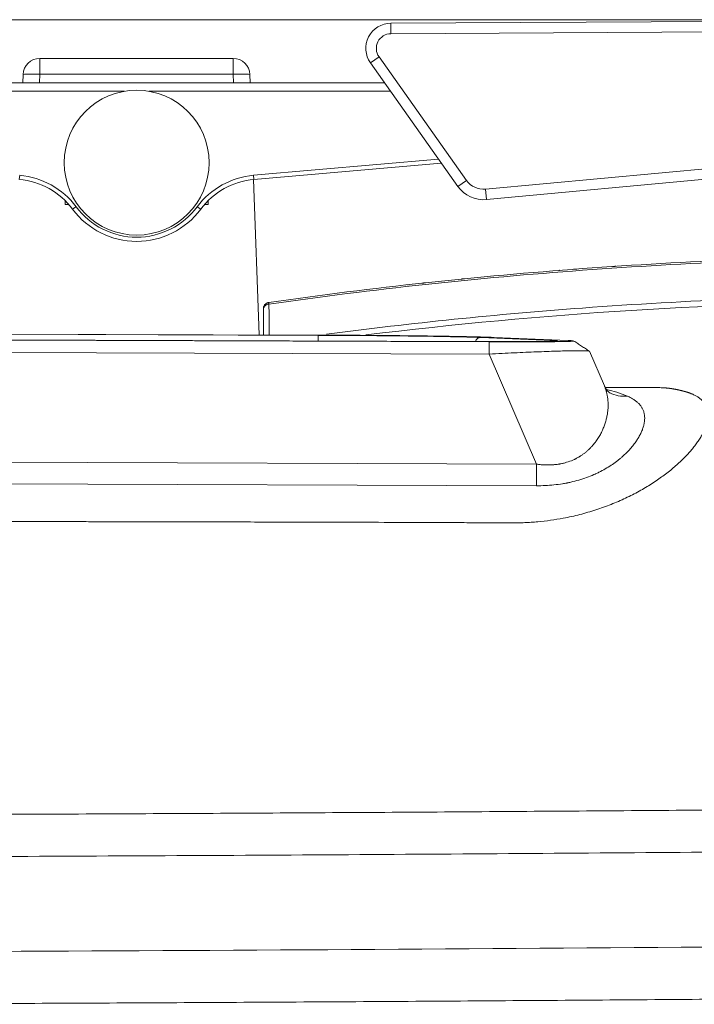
# Model space of a CAD drawing. Header units: millimetres. Extents: x 0 to 594, y 0 to 420.
# Tile 21 of 256: x 189 to 206, y 49 to 72. Entities that reach past the tile are written whole.
import ezdxf
from ezdxf.lldxf.tags import DXFTag

# ---------------------------------------------------------------- set-up
doc = ezdxf.new("R2010")
doc.units = ezdxf.units.MM
doc.layers.add('1', color=7, linetype='Continuous', true_color=0xffffff)
tags = doc.linetypes.add('DASHED', pattern=[25.72, 12.86, -12.86]).pattern_tags.tags
tags[6:7] = [DXFTag(74, 4), DXFTag(75, 0), DXFTag(340, '0'), DXFTag(46, 0.0), DXFTag(50, 0.0), DXFTag(44, 0.0), DXFTag(45, 0.0)]
tags[4:5] = [DXFTag(74, 4), DXFTag(75, 0), DXFTag(340, '0'), DXFTag(46, 0.0), DXFTag(50, 0.0), DXFTag(44, 0.0), DXFTag(45, 0.0)]

msp = doc.modelspace()

# ---------------------------------------------------------------- linework, layer by layer
at = {"layer": '1', "color": 163, "linetype": 'DASHED', "lineweight": 18}
msp.add_line((116.742, 72.421), (274.242, 72.421), dxfattribs=at)
at = {"layer": '1', "color": 155, "linetype": 'Continuous', "lineweight": 13}
for p, q in [((198.296, 72.337), (209.741, 72.397)), ((198.296, 72.337), (198.298, 72.087)), ((209.742, 72.147), (198.298, 72.087)), ((197.81, 71.39), (198.014, 71.534)), ((198.014, 71.534), (200.096, 68.594)), ((189.936, 71.5), (194.541, 71.5)), ((189.936, 71.5), (189.936, 71.121)), ((194.541, 71.121), (194.541, 71.5)), ((199.892, 68.45), (197.81, 71.39)), ((189.529, 70.915), (189.536, 71.114)), ((189.936, 71.121), (189.929, 70.915)), ((194.541, 71.121), (189.936, 71.121)), ((194.548, 70.915), (194.541, 71.121)), ((194.94, 71.114), (194.947, 70.915)), ((186.698, 70.915), (198.146, 70.915)), ((186.56, 70.715), (191.949, 70.715)), ((192.534, 70.715), (198.287, 70.715)), ((195.028, 68.715), (199.431, 69.1)), ((195.028, 68.715), (199.431, 69.1)), ((199.431, 69.1), (195.028, 68.715)), ((199.498, 69.005), (195.036, 68.615)), ((199.498, 69.005), (195.036, 68.615)), ((200.55, 68.385), (208.074, 69.083)), ((189.447, 68.615), (189.456, 68.715)), ((195.036, 68.615), (195.028, 68.715)), ((195.036, 68.615), (195.028, 68.715)), ((208.097, 68.834), (200.573, 68.136)), ((195.158, 64.912), (195.028, 68.614)), ((199.892, 68.45), (200.096, 68.594)), ((200.55, 68.385), (200.573, 68.136)), ((190.542, 68.016), (190.542, 68.108)), ((190.628, 68.016), (190.542, 68.016)), ((193.942, 68.016), (193.856, 68.016)), ((193.942, 68.108), (193.942, 68.016)), ((190.717, 67.906), (190.797, 67.966)), ((190.717, 67.906), (190.797, 67.966)), ((193.767, 67.906), (193.686, 67.966)), ((193.767, 67.906), (193.686, 67.966)), ((196.629, 64.907), (180.219, 64.964)), ((180.344, 64.959), (196.568, 64.902)), ((184.227, 64.805), (200.638, 64.748)), ((200.513, 64.753), (184.289, 64.81)), ((196.567, 64.767), (196.568, 64.902)), ((200.443, 64.851), (202.141, 64.78)), ((200.513, 64.753), (200.513, 64.753)), ((202.52, 64.779), (200.758, 64.852)), ((200.637, 64.455), (184.226, 64.513)), ((203.381, 63.7), (203.027, 64.523)), ((201.766, 61.833), (200.637, 64.455)), ((204.673, 63.658), (203.405, 63.662)), ((183.659, 61.897), (201.766, 61.833)), ((201.766, 61.833), (201.764, 61.321)), ((201.764, 61.321), (183.657, 61.384))]:
    msp.add_line(p, q, dxfattribs=at)
msp.add_circle((192.242, 69.015), 1.725, dxfattribs=at)
for centre, radius, start, end in [((198.3, 71.737), 0.6, 90.3, 215.3), ((198.3, 71.737), 0.35, 90.3, 215.3), ((189.936, 71.1), 0.4, 90, 178), ((194.541, 71.1), 0.4, 2, 90), ((189.293, 66.847), 1.875, 36.6307, 85), ((189.293, 66.847), 1.875, 36.6307, 85), ((189.293, 66.847), 1.875, 36.6307, 85), ((195.191, 66.847), 1.875, 95, 143.3693), ((195.191, 66.847), 1.875, 95, 143.3693), ((195.191, 66.847), 1.875, 95, 143.3693), ((189.293, 66.847), 1.775, 36.6307, 85), ((189.293, 66.847), 1.775, 36.6307, 85), ((195.191, 66.847), 1.775, 95, 143.3693), ((195.191, 66.847), 1.775, 95, 143.3693), ((200.504, 68.883), 0.5, 215.3, 275.3), ((200.504, 68.883), 0.75, 215.3, 275.3), ((192.242, 69.04), 1.9, 216.6307, 323.3693), ((192.242, 69.04), 1.9, 216.6307, 323.3693), ((192.242, 69.04), 1.8, 216.6307, 323.3693), ((192.242, 69.04), 1.8, 216.6307, 323.3693), ((192.242, 69.04), 1.8, 216.6307, 323.3693)]:
    msp.add_arc(centre, radius, start, end, dxfattribs=at)
for centre, major_axis, ratio, start_param, end_param in [((189.936, 71.1), (-0.4, 0.014), 0.052304, 4.714215, 6.283185), ((194.541, 71.1), (-0.4, -0.014), 0.052304, 3.141593, 4.710562), ((200.442, 64.701), (-0.006, -0.15), 0.939601, 3.182397, 4.391926), ((202.141, 64.63), (-0.006, -0.15), 0.939601, 3.182397, 3.450709), ((207.025, 52.399), (-4.585, 11.155), 0.340491, 5.950734, 6.05104), ((203.934, 64.435), (-0.42, -0.907), 0.906369, 6.276799, 6.751947)]:
    msp.add_ellipse(centre, major_axis=major_axis, ratio=ratio, start_param=start_param, end_param=end_param, dxfattribs=at)
for points, degree, knots in [([(195.39, 65.687), (196.629, 65.863), (197.872, 66.019), (200.361, 66.288), (201.608, 66.4), (204.105, 66.583), (205.355, 66.654), (207.857, 66.751), (209.109, 66.778), (210.361, 66.784)], 3, [0, 0, 0, 0, 0.25, 0.25, 0.5, 0.5, 0.75, 0.75, 1, 1, 1, 1]), ([(210.361, 66.744), (207.86, 66.732), (205.356, 66.635), (200.361, 66.269), (197.87, 66), (195.393, 65.647)], 3, [0, 0, 0, 0, 0.5, 0.5, 1, 1, 1, 1]), ([(202.299, 66.45), (202.299, 66.45), (202.299, 66.45), (202.3, 66.45), (202.3, 66.45), (202.3, 66.45), (202.301, 66.45), (202.301, 66.45), (202.302, 66.45), (202.303, 66.45), (202.304, 66.45), (202.306, 66.45), (202.309, 66.45), (202.312, 66.451), (202.315, 66.451), (202.317, 66.451), (202.318, 66.451)], 3, [0, 0, 0, 0, 0.05573, 0.111234, 0.166582, 0.22184, 0.277077, 0.332362, 0.387764, 0.443351, 0.49919, 0.599638, 0.69954, 0.7993, 0.899319, 1, 1, 1, 1]), ([(202.646, 66.476), (202.648, 66.476), (202.65, 66.477), (202.655, 66.477), (202.66, 66.477), (202.665, 66.478), (202.67, 66.478), (202.676, 66.479), (202.683, 66.479), (202.692, 66.48), (202.704, 66.481), (202.715, 66.482), (202.723, 66.482), (202.727, 66.482)], 3, [0, 0, 0, 0, 0.072106, 0.143431, 0.2143, 0.285042, 0.355989, 0.427469, 0.499803, 0.624418, 0.749567, 0.874643, 1, 1, 1, 1]), ([(203.574, 66.542), (203.576, 66.542), (203.58, 66.543), (203.587, 66.543), (203.594, 66.543), (203.6, 66.544), (203.607, 66.544), (203.613, 66.545), (203.621, 66.545), (203.63, 66.546), (203.639, 66.546), (203.648, 66.547), (203.653, 66.547), (203.655, 66.548)], 3, [0, 0, 0, 0, 0.072195, 0.143585, 0.214489, 0.285231, 0.356139, 0.427539, 0.499749, 0.624458, 0.749488, 0.874699, 1, 1, 1, 1]), ([(199.041, 66.145), (199.043, 66.145), (199.045, 66.146), (199.05, 66.146), (199.055, 66.147), (199.06, 66.147), (199.065, 66.148), (199.071, 66.148), (199.078, 66.149), (199.088, 66.15), (199.099, 66.151), (199.111, 66.153), (199.118, 66.154), (199.122, 66.154)], 3, [0, 0, 0, 0, 0.072063, 0.143359, 0.214213, 0.284954, 0.355914, 0.427422, 0.499798, 0.6244, 0.749564, 0.874636, 1, 1, 1, 1]), ([(199.969, 66.242), (199.971, 66.242), (199.976, 66.243), (199.982, 66.243), (199.989, 66.244), (199.996, 66.245), (200.002, 66.245), (200.008, 66.246), (200.016, 66.247), (200.025, 66.247), (200.034, 66.248), (200.043, 66.249), (200.048, 66.25), (200.051, 66.25)], 3, [0, 0, 0, 0, 0.07222, 0.143628, 0.21454, 0.285277, 0.356163, 0.427521, 0.499666, 0.624409, 0.749379, 0.874696, 1, 1, 1, 1]), ([(198.694, 66.107), (198.694, 66.107), (198.694, 66.107), (198.695, 66.107), (198.695, 66.107), (198.695, 66.107), (198.696, 66.107), (198.697, 66.107), (198.697, 66.107), (198.698, 66.107), (198.699, 66.108), (198.701, 66.108), (198.704, 66.108), (198.707, 66.108), (198.71, 66.109), (198.712, 66.109), (198.713, 66.109)], 3, [0, 0, 0, 0, 0.055727, 0.111229, 0.166574, 0.221832, 0.27707, 0.332359, 0.387767, 0.443362, 0.499213, 0.599626, 0.699507, 0.79926, 0.899291, 1, 1, 1, 1]), ([(195.39, 65.687), (195.381, 65.685), (195.372, 65.683), (195.355, 65.678), (195.347, 65.674), (195.331, 65.666), (195.324, 65.661), (195.31, 65.649), (195.304, 65.643), (195.292, 65.63), (195.287, 65.622), (195.277, 65.607), (195.274, 65.599), (195.267, 65.582), (195.265, 65.574), (195.262, 65.556), (195.261, 65.547), (195.261, 65.538)], 3, [0, 0, 0, 0, 0.125, 0.125, 0.25, 0.25, 0.375, 0.375, 0.5, 0.5, 0.625, 0.625, 0.75, 0.75, 0.875, 0.875, 1, 1, 1, 1]), ([(195.39, 65.687), (195.39, 65.687), (195.39, 65.686), (195.39, 65.683), (195.39, 65.682), (195.39, 65.68), (195.39, 65.68), (195.391, 65.678), (195.391, 65.677), (195.391, 65.675), (195.391, 65.673), (195.391, 65.67), (195.391, 65.669), (195.392, 65.666), (195.392, 65.665), (195.392, 65.662), (195.392, 65.659), (195.393, 65.655), (195.393, 65.652), (195.393, 65.65), (195.393, 65.648), (195.393, 65.648), (195.393, 65.647), (195.393, 65.647), (195.393, 65.647), (195.393, 65.647)], 3, [0, 0, 0, 0, 0.24283, 0.24283, 0.369025, 0.369025, 0.432122, 0.432122, 0.49522, 0.49522, 0.621415, 0.621415, 0.684512, 0.684512, 0.74761, 0.74761, 0.873805, 0.873805, 0.936902, 0.968451, 0.984226, 0.992113, 0.996056, 0.996056, 1, 1, 1, 1]), ([(196.764, 64.929), (198.789, 65.195), (200.823, 65.403), (205.358, 65.738), (207.861, 65.836), (210.361, 65.847)], 3, [0, 0, 0, 0, 0.449472, 0.449472, 1, 1, 1, 1]), ([(195.393, 65.647), (195.384, 65.646), (195.375, 65.644), (195.358, 65.64), (195.35, 65.637), (195.333, 65.63), (195.326, 65.626), (195.311, 65.616), (195.305, 65.611), (195.293, 65.6), (195.287, 65.594), (195.278, 65.581), (195.274, 65.574), (195.268, 65.56), (195.265, 65.552), (195.262, 65.537), (195.261, 65.53), (195.261, 65.522)], 3, [0, 0, 0, 0, 0.125, 0.125, 0.25, 0.25, 0.375, 0.375, 0.5, 0.5, 0.625, 0.625, 0.75, 0.75, 0.875, 0.875, 1, 1, 1, 1]), ([(195.261, 64.916), (195.261, 64.934), (195.261, 64.961), (195.261, 64.988), (195.261, 65.007), (195.261, 65.017), (195.261, 65.064), (195.261, 65.139), (195.261, 65.209), (195.261, 65.252), (195.261, 65.26), (195.261, 65.277), (195.261, 65.285), (195.261, 65.31), (195.261, 65.326), (195.261, 65.375), (195.261, 65.437), (195.261, 65.494), (195.261, 65.522)], 3, [0, 0, 0, 0, 0.07565, 0.117666, 0.117666, 0.159682, 0.159682, 0.327745, 0.495809, 0.495809, 0.537825, 0.537825, 0.579841, 0.579841, 0.663873, 0.663873, 0.831936, 1, 1, 1, 1]), ([(195.393, 65.647), (195.393, 65.618), (195.394, 65.557), (195.394, 65.492), (195.395, 65.441), (195.395, 65.424), (195.395, 65.398), (195.395, 65.389), (195.395, 65.371), (195.395, 65.362), (195.395, 65.318), (195.396, 65.244), (195.397, 65.166), (195.397, 65.116), (195.397, 65.106), (195.397, 65.085), (195.397, 65.055), (195.397, 65.024), (195.398, 64.974), (195.398, 64.946), (195.398, 64.916)], 3, [0, 0, 0, 0, 0.149681, 0.299362, 0.299362, 0.374202, 0.374202, 0.411623, 0.411623, 0.449043, 0.449043, 0.598724, 0.748405, 0.748405, 0.785825, 0.785825, 0.823245, 0.898086, 0.898086, 1, 1, 1, 1]), ([(196.568, 64.902), (196.674, 64.902), (196.884, 64.901), (197.093, 64.9), (197.3, 64.899), (197.403, 64.898), (197.557, 64.897), (197.608, 64.897), (197.685, 64.896), (197.71, 64.896), (197.748, 64.896), (197.761, 64.896), (197.787, 64.896), (197.799, 64.896), (197.913, 64.895), (198.012, 64.894), (198.207, 64.892), (198.303, 64.891), (198.444, 64.89), (198.537, 64.889), (198.675, 64.887), (198.765, 64.886), (198.82, 64.885), (198.831, 64.885), (198.854, 64.885), (198.887, 64.885), (198.919, 64.884), (198.984, 64.883), (199.069, 64.882), (199.151, 64.881), (199.272, 64.879), (199.428, 64.877), (199.573, 64.874), (199.677, 64.872), (199.711, 64.871), (199.761, 64.87), (199.786, 64.87), (199.815, 64.869), (199.827, 64.869), (199.835, 64.869), (199.839, 64.869), (199.875, 64.868), (199.937, 64.866), (199.996, 64.865), (200.081, 64.863), (200.134, 64.861), (200.234, 64.858), (200.281, 64.857), (200.367, 64.854), (200.406, 64.852), (200.443, 64.851)], 3, [0, 0, 0, 0, 0.0625, 0.125, 0.125, 0.1875, 0.1875, 0.21875, 0.21875, 0.234375, 0.234375, 0.242187, 0.242187, 0.25, 0.25, 0.3125, 0.3125, 0.375, 0.375, 0.40625, 0.4375, 0.46875, 0.46875, 0.476562, 0.476562, 0.484375, 0.5, 0.5, 0.53125, 0.5625, 0.5625, 0.625, 0.6875, 0.6875, 0.71875, 0.71875, 0.734375, 0.742187, 0.746094, 0.746094, 0.75, 0.75, 0.78125, 0.8125, 0.8125, 0.875, 0.875, 0.9375, 0.9375, 1, 1, 1, 1]), ([(202.123, 64.761), (202.111, 64.761), (202.084, 64.76), (202.036, 64.759), (201.979, 64.758), (201.937, 64.757), (201.904, 64.757), (201.892, 64.757), (201.875, 64.756), (201.866, 64.756), (201.857, 64.756), (201.851, 64.756), (201.848, 64.756), (201.821, 64.756), (201.796, 64.756), (201.745, 64.755), (201.719, 64.755), (201.665, 64.754), (201.637, 64.754), (201.58, 64.754), (201.551, 64.754), (201.506, 64.753), (201.484, 64.753), (201.457, 64.753), (201.445, 64.753), (201.437, 64.753), (201.433, 64.753), (201.414, 64.753), (201.398, 64.753), (201.367, 64.753), (201.351, 64.753), (201.303, 64.753), (201.271, 64.753), (201.205, 64.752), (201.172, 64.752), (201.105, 64.752), (201.072, 64.752), (201.003, 64.752), (200.969, 64.752), (200.93, 64.752), (200.926, 64.752), (200.917, 64.752), (200.904, 64.752), (200.873, 64.752), (200.847, 64.752), (200.795, 64.752), (200.76, 64.752), (200.689, 64.753), (200.654, 64.753), (200.584, 64.753), (200.548, 64.753), (200.513, 64.753)], 3, [0, 0, 0, 0, 0.043011, 0.096177, 0.149343, 0.202509, 0.202509, 0.229092, 0.229092, 0.242384, 0.24903, 0.24903, 0.255675, 0.255675, 0.308842, 0.308842, 0.362008, 0.362008, 0.415174, 0.415174, 0.46834, 0.46834, 0.494923, 0.508214, 0.51486, 0.51486, 0.521506, 0.521506, 0.548089, 0.548089, 0.574672, 0.574672, 0.627838, 0.627838, 0.681004, 0.681004, 0.73417, 0.73417, 0.787336, 0.787336, 0.793982, 0.793982, 0.800627, 0.813919, 0.840502, 0.840502, 0.893668, 0.893668, 0.946834, 0.946834, 1, 1, 1, 1]), ([(200.638, 64.748), (200.893, 64.747), (201.381, 64.747), (201.815, 64.748), (202.18, 64.751), (202.45, 64.756), (202.617, 64.761), (202.652, 64.766), (202.655, 64.767)], 2, [0, 0, 0, 0.158162, 0.316324, 0.474486, 0.632649, 0.790811, 0.948973, 1, 1, 1]), ([(202.234, 64.766), (202.234, 64.766), (202.225, 64.765), (202.191, 64.763), (202.14, 64.762), (202.112, 64.761)], 3, [0, 0, 0, 0, 0.212586, 0.630186, 1, 1, 1, 1]), ([(202.141, 64.78), (202.153, 64.779), (202.176, 64.778), (202.195, 64.777), (202.212, 64.776), (202.22, 64.776), (202.233, 64.775), (202.239, 64.774), (202.249, 64.773), (202.253, 64.773), (202.26, 64.772), (202.262, 64.771), (202.263, 64.771), (202.263, 64.771), (202.263, 64.771), (202.264, 64.77), (202.264, 64.77), (202.264, 64.77), (202.262, 64.769), (202.26, 64.768), (202.254, 64.767), (202.25, 64.767), (202.24, 64.766), (202.234, 64.766), (202.219, 64.765), (202.211, 64.764), (202.192, 64.763), (202.181, 64.763), (202.164, 64.762), (202.157, 64.762), (202.149, 64.762), (202.148, 64.762), (202.144, 64.762), (202.139, 64.761), (202.134, 64.761), (202.128, 64.761), (202.125, 64.761), (202.123, 64.761)], 3, [0, 0, 0, 0, 0.075809, 0.151619, 0.151619, 0.227428, 0.227428, 0.303237, 0.303237, 0.379046, 0.379046, 0.454856, 0.454856, 0.464332, 0.464332, 0.473808, 0.49276, 0.530665, 0.530665, 0.606474, 0.606474, 0.682283, 0.682283, 0.758093, 0.758093, 0.833902, 0.833902, 0.909711, 0.909711, 0.947616, 0.947616, 0.957092, 0.957092, 0.966568, 0.98552, 0.98552, 1, 1, 1, 1]), ([(203.021, 64.526), (203.018, 64.527), (202.995, 64.532), (202.892, 64.538), (202.626, 64.536), (202.246, 64.527), (201.854, 64.512), (201.508, 64.498), (201.234, 64.486), (200.942, 64.471), (200.74, 64.461), (200.637, 64.455)], 3, [0, 0, 0, 0, 0.037708, 0.198409, 0.354893, 0.51137, 0.672078, 0.749285, 0.829601, 0.913139, 1, 1, 1, 1]), ([(201.173, 60.436), (201.177, 60.436), (201.184, 60.436), (201.196, 60.436), (201.206, 60.436), (201.216, 60.436), (201.226, 60.436), (201.235, 60.436), (201.243, 60.436), (201.252, 60.436), (201.264, 60.436), (201.277, 60.436), (201.29, 60.437), (201.303, 60.437), (201.316, 60.437), (201.35, 60.438), (201.406, 60.439), (201.51, 60.443), (201.639, 60.45), (201.845, 60.466), (202.101, 60.495), (202.37, 60.539), (202.602, 60.586), (202.798, 60.633), (202.99, 60.686), (203.179, 60.744), (203.363, 60.807), (203.543, 60.875), (203.718, 60.947), (203.888, 61.024), (204.052, 61.105), (204.21, 61.189), (204.363, 61.277), (204.508, 61.366), (204.647, 61.458), (204.779, 61.552), (204.905, 61.647), (205.023, 61.743), (205.133, 61.84), (205.236, 61.937), (205.332, 62.033), (205.419, 62.129), (205.499, 62.224), (205.571, 62.317), (205.634, 62.409), (205.69, 62.499), (205.737, 62.586), (205.776, 62.671), (205.808, 62.753), (205.831, 62.832), (205.845, 62.908), (205.852, 62.981), (205.851, 63.05), (205.841, 63.115), (205.824, 63.176), (205.799, 63.234), (205.766, 63.288), (205.726, 63.338), (205.678, 63.384), (205.623, 63.426), (205.57, 63.458), (205.525, 63.481), (205.489, 63.498), (205.46, 63.51), (205.437, 63.519), (205.422, 63.525), (205.408, 63.53), (205.394, 63.535), (205.382, 63.539), (205.372, 63.542), (205.363, 63.545), (205.355, 63.548), (205.347, 63.55), (205.339, 63.553), (205.333, 63.555), (205.329, 63.556)], 3, [0, 0, 0, 0, 0.001182, 0.002305, 0.00337, 0.004376, 0.005323, 0.006211, 0.00704, 0.007811, 0.009116, 0.010419, 0.011721, 0.013023, 0.014323, 0.015623, 0.023429, 0.031245, 0.046873, 0.062489, 0.093793, 0.124968, 0.145771, 0.166585, 0.187453, 0.208301, 0.229115, 0.249939, 0.270706, 0.29152, 0.312424, 0.333235, 0.35405, 0.37491, 0.395681, 0.416503, 0.437415, 0.458228, 0.47906, 0.499948, 0.520732, 0.541564, 0.562479, 0.583297, 0.604129, 0.625011, 0.645801, 0.666633, 0.687541, 0.708345, 0.72917, 0.750046, 0.770809, 0.791628, 0.812534, 0.833324, 0.854144, 0.875021, 0.895781, 0.916601, 0.937509, 0.947925, 0.958339, 0.968754, 0.972696, 0.976614, 0.980507, 0.984377, 0.986944, 0.989548, 0.992189, 0.993678, 0.995476, 0.997583, 1, 1, 1, 1]), ([(201.766, 61.833), (201.795, 61.83), (201.824, 61.826), (201.881, 61.821), (201.91, 61.819), (201.968, 61.816), (201.997, 61.815), (202.054, 61.815), (202.083, 61.815), (202.14, 61.818), (202.168, 61.82), (202.2, 61.823), (202.204, 61.823), (202.211, 61.824), (202.215, 61.824), (202.225, 61.825), (202.247, 61.828), (202.275, 61.832), (202.296, 61.835), (202.31, 61.837), (202.317, 61.838), (202.338, 61.842), (202.379, 61.85), (202.419, 61.86), (202.497, 61.881), (202.547, 61.897), (202.62, 61.926), (202.644, 61.937), (202.673, 61.95), (202.678, 61.953), (202.69, 61.959), (202.707, 61.967), (202.735, 61.982), (202.756, 61.994), (202.772, 62.003), (202.778, 62.006), (202.788, 62.013), (202.793, 62.016), (202.819, 62.032), (202.839, 62.045), (202.877, 62.072), (202.896, 62.085), (202.932, 62.113), (202.949, 62.128), (202.982, 62.156), (202.999, 62.171), (203.03, 62.201), (203.045, 62.216), (203.074, 62.247), (203.088, 62.262), (203.116, 62.293), (203.129, 62.309), (203.145, 62.329), (203.148, 62.333), (203.154, 62.341), (203.164, 62.353), (203.173, 62.365), (203.19, 62.389), (203.202, 62.405), (203.234, 62.454), (203.254, 62.486), (203.291, 62.551), (203.308, 62.583), (203.339, 62.648), (203.353, 62.681), (203.379, 62.745), (203.39, 62.777), (203.406, 62.826), (203.411, 62.842), (203.418, 62.866), (203.421, 62.878), (203.424, 62.89), (203.426, 62.897), (203.427, 62.901), (203.436, 62.937), (203.443, 62.969), (203.454, 63.031), (203.459, 63.062), (203.466, 63.123), (203.468, 63.153), (203.471, 63.213), (203.472, 63.242), (203.47, 63.301), (203.469, 63.329), (203.464, 63.386), (203.46, 63.414), (203.451, 63.47), (203.446, 63.497), (203.436, 63.537), (203.433, 63.551), (203.428, 63.568), (203.427, 63.571), (203.425, 63.577), (203.424, 63.581), (203.421, 63.591), (203.411, 63.624), (203.4, 63.656), (203.387, 63.687), (203.384, 63.693), (203.382, 63.699)], 3, [0, 0, 0, 0, 0.019807, 0.019807, 0.039613, 0.039613, 0.05942, 0.05942, 0.079227, 0.079227, 0.099033, 0.099033, 0.101509, 0.101509, 0.103985, 0.103985, 0.108937, 0.11884, 0.123792, 0.123792, 0.128743, 0.128743, 0.138647, 0.158453, 0.158453, 0.198067, 0.198067, 0.217874, 0.217874, 0.222825, 0.222825, 0.227777, 0.23768, 0.247584, 0.247584, 0.252535, 0.252535, 0.257487, 0.257487, 0.277294, 0.277294, 0.2971, 0.2971, 0.316907, 0.316907, 0.336714, 0.336714, 0.35652, 0.35652, 0.376327, 0.376327, 0.396134, 0.396134, 0.401085, 0.401085, 0.406037, 0.41594, 0.41594, 0.435747, 0.435747, 0.47536, 0.47536, 0.514974, 0.514974, 0.554587, 0.554587, 0.594201, 0.594201, 0.614007, 0.614007, 0.623911, 0.628862, 0.628862, 0.633814, 0.633814, 0.673427, 0.673427, 0.713041, 0.713041, 0.752654, 0.752654, 0.792267, 0.792267, 0.831881, 0.831881, 0.871494, 0.871494, 0.911108, 0.911108, 0.930914, 0.930914, 0.935866, 0.935866, 0.940818, 0.940818, 0.950721, 0.990334, 0.990334, 1, 1, 1, 1]), ([(203.517, 63.526), (203.518, 63.526), (203.519, 63.526), (203.49, 63.543), (203.427, 63.607), (203.398, 63.67), (203.385, 63.701)], 3, [0, 0, 0, 0, 0.062458, 0.380132, 0.736607, 1, 1, 1, 1]), ([(204.924, 63.641), (204.923, 63.641), (204.919, 63.642), (204.914, 63.642), (204.909, 63.643), (204.903, 63.644), (204.898, 63.644), (204.893, 63.645), (204.888, 63.645), (204.883, 63.646), (204.878, 63.646), (204.873, 63.647), (204.868, 63.647), (204.863, 63.648), (204.858, 63.648), (204.854, 63.649), (204.849, 63.649), (204.844, 63.65), (204.84, 63.65), (204.835, 63.65), (204.831, 63.651), (204.826, 63.651), (204.822, 63.651), (204.812, 63.652), (204.797, 63.653), (204.777, 63.654), (204.758, 63.655), (204.723, 63.657), (204.694, 63.657), (204.673, 63.658)], 3, [0, 0, 0, 0, 0.020824, 0.041485, 0.061984, 0.082322, 0.102497, 0.122509, 0.14236, 0.162049, 0.181575, 0.20094, 0.220142, 0.239182, 0.25806, 0.276775, 0.295329, 0.313721, 0.33195, 0.350017, 0.367922, 0.385665, 0.403246, 0.420665, 0.499783, 0.578739, 0.657532, 0.736164, 1, 1, 1, 1]), ([(205.329, 63.556), (205.327, 63.556), (205.324, 63.557), (205.318, 63.559), (205.313, 63.56), (205.308, 63.562), (205.302, 63.563), (205.297, 63.565), (205.291, 63.566), (205.286, 63.568), (205.281, 63.569), (205.275, 63.571), (205.27, 63.572), (205.265, 63.574), (205.26, 63.575), (205.254, 63.576), (205.249, 63.578), (205.244, 63.579), (205.239, 63.58), (205.234, 63.582), (205.229, 63.583), (205.223, 63.584), (205.218, 63.586), (205.213, 63.587), (205.208, 63.588), (205.203, 63.589), (205.198, 63.591), (205.193, 63.592), (205.188, 63.593), (205.183, 63.594), (205.178, 63.595), (205.173, 63.596), (205.168, 63.598), (205.163, 63.599), (205.158, 63.6), (205.153, 63.601), (205.149, 63.602), (205.144, 63.603), (205.139, 63.604), (205.134, 63.605), (205.129, 63.606), (205.119, 63.608), (205.104, 63.611), (205.084, 63.615), (205.064, 63.619), (205.048, 63.622), (205.035, 63.624), (205.027, 63.626), (205.018, 63.627), (205.009, 63.629), (205, 63.63), (204.991, 63.632), (204.982, 63.633), (204.972, 63.634), (204.963, 63.636), (204.954, 63.637), (204.944, 63.638), (204.934, 63.64), (204.928, 63.641), (204.924, 63.641)], 3, [0, 0, 0, 0, 0.013185, 0.026335, 0.03945, 0.052529, 0.065574, 0.078583, 0.091557, 0.104496, 0.1174, 0.130269, 0.143102, 0.155901, 0.168664, 0.181393, 0.194086, 0.206744, 0.219367, 0.231954, 0.244507, 0.257024, 0.269507, 0.281954, 0.294366, 0.306743, 0.319085, 0.331392, 0.343664, 0.3559, 0.368102, 0.380268, 0.392399, 0.404495, 0.416556, 0.428582, 0.440573, 0.452528, 0.464449, 0.476334, 0.488185, 0.5, 0.55007, 0.600093, 0.65007, 0.7, 0.721263, 0.742829, 0.764697, 0.786867, 0.80934, 0.832114, 0.855191, 0.87857, 0.902252, 0.926235, 0.950521, 0.97511, 1, 1, 1, 1]), ([(203.931, 63.453), (203.96, 63.441), (203.987, 63.428), (204.038, 63.401), (204.087, 63.373), (204.15, 63.327), (204.204, 63.277), (204.235, 63.241), (204.262, 63.204), (204.274, 63.185), (204.296, 63.145), (204.305, 63.124), (204.317, 63.092), (204.32, 63.081), (204.325, 63.064), (204.326, 63.058), (204.328, 63.05), (204.329, 63.047), (204.33, 63.041), (204.336, 63.016), (204.342, 62.966), (204.342, 62.917), (204.34, 62.867), (204.337, 62.841), (204.327, 62.789), (204.321, 62.763), (204.306, 62.708), (204.297, 62.681), (204.275, 62.624), (204.263, 62.596), (204.235, 62.537), (204.219, 62.508), (204.199, 62.474), (204.197, 62.47), (204.193, 62.463), (204.186, 62.451), (204.169, 62.425), (204.154, 62.402), (204.123, 62.356), (204.101, 62.325), (204.053, 62.263), (204.027, 62.232), (203.972, 62.17), (203.942, 62.139), (203.88, 62.076), (203.846, 62.045), (203.793, 61.999), (203.775, 61.983), (203.747, 61.96), (203.738, 61.952), (203.723, 61.94), (203.718, 61.936), (203.709, 61.929), (203.664, 61.894), (203.618, 61.86), (203.532, 61.8), (203.486, 61.771), (203.392, 61.715), (203.343, 61.687), (203.266, 61.648), (203.239, 61.634), (203.199, 61.615), (203.179, 61.606), (203.158, 61.596), (203.144, 61.59), (203.137, 61.587), (203.074, 61.56), (203.017, 61.537), (202.899, 61.494), (202.838, 61.474), (202.714, 61.437), (202.65, 61.421), (202.568, 61.402), (202.544, 61.397), (202.519, 61.392), (202.502, 61.389), (202.494, 61.387), (202.452, 61.379), (202.418, 61.373), (202.317, 61.357), (202.249, 61.348), (202.112, 61.334), (202.043, 61.329), (201.904, 61.322), (201.835, 61.321), (201.764, 61.321)], 3, [0, 0, 0, 0, 0.03125, 0.03125, 0.0625, 0.09375, 0.125, 0.15625, 0.15625, 0.1875, 0.1875, 0.21875, 0.21875, 0.234375, 0.234375, 0.242188, 0.242188, 0.246094, 0.246094, 0.25, 0.28125, 0.3125, 0.3125, 0.34375, 0.34375, 0.375, 0.375, 0.40625, 0.40625, 0.4375, 0.4375, 0.46875, 0.46875, 0.472656, 0.472656, 0.476563, 0.484375, 0.5, 0.5, 0.53125, 0.53125, 0.5625, 0.5625, 0.59375, 0.59375, 0.625, 0.625, 0.640625, 0.640625, 0.648438, 0.648438, 0.652344, 0.652344, 0.65625, 0.6875, 0.6875, 0.71875, 0.71875, 0.75, 0.75, 0.765625, 0.765625, 0.773438, 0.777344, 0.777344, 0.78125, 0.78125, 0.8125, 0.8125, 0.84375, 0.84375, 0.875, 0.875, 0.882813, 0.886719, 0.886719, 0.890625, 0.890625, 0.90625, 0.90625, 0.9375, 0.9375, 0.96875, 0.96875, 1, 1, 1, 1]), ([(184.09, 60.484), (184.163, 60.484), (184.303, 60.483), (184.506, 60.483), (184.692, 60.482), (184.862, 60.481), (185.015, 60.481), (185.18, 60.48), (185.363, 60.479), (185.572, 60.479), (185.786, 60.478), (186.004, 60.477), (186.376, 60.476), (186.913, 60.474), (187.625, 60.472), (188.328, 60.47), (189.032, 60.469), (189.744, 60.467), (190.343, 60.466), (190.858, 60.465), (191.318, 60.464), (191.925, 60.463), (192.549, 60.462), (193.126, 60.46), (193.594, 60.459), (194.021, 60.459), (194.408, 60.458), (194.904, 60.457), (195.51, 60.455), (196.221, 60.454), (197.048, 60.452), (197.981, 60.449), (198.876, 60.446), (199.576, 60.443), (199.977, 60.441), (200.247, 60.44), (200.401, 60.44), (200.57, 60.439), (200.756, 60.438), (200.959, 60.437), (201.1, 60.436), (201.173, 60.436)], 3, [0, 0, 0, 0, 0.012831, 0.024697, 0.035596, 0.04553, 0.054498, 0.0625, 0.074452, 0.086678, 0.099178, 0.111952, 0.125, 0.164562, 0.206229, 0.25, 0.28811, 0.329777, 0.375, 0.393302, 0.420236, 0.455802, 0.5, 0.529773, 0.55716, 0.58216, 0.604773, 0.625, 0.669392, 0.711059, 0.75, 0.814529, 0.875, 0.907046, 0.9375, 0.945499, 0.954464, 0.964397, 0.975298, 0.987165, 1, 1, 1, 1]), ([(269.506, 53.099), (269.416, 53.098), (269.28, 53.097), (269.098, 53.096), (268.281, 53.089), (266.782, 53.077), (259.514, 53.019), (247.159, 52.92), (232.623, 52.805), (220.995, 52.712), (212.274, 52.642), (203.552, 52.573), (194.831, 52.515), (186.109, 52.476), (177.388, 52.467), (168.667, 52.497), (159.946, 52.577), (151.226, 52.72), (142.507, 52.942), (133.792, 53.263), (126.534, 53.628), (120.732, 53.986), (117.107, 54.24), (114.209, 54.462), (111.794, 54.658), (110.104, 54.804), (109.138, 54.891)], 3, [0, 0, 0, 0, 0.001694, 0.002544, 0.003393, 0.016983, 0.030573, 0.139292, 0.248011, 0.302371, 0.35673, 0.41109, 0.465449, 0.519809, 0.574168, 0.628528, 0.682888, 0.737247, 0.791607, 0.845966, 0.900326, 0.927506, 0.954685, 0.968275, 0.981865, 1, 1, 1, 1]), ([(178.403, 53.476), (180.301, 53.474), (182.199, 53.476), (185.046, 53.481), (185.995, 53.484), (187.892, 53.49), (188.841, 53.493), (191.688, 53.505), (193.586, 53.514), (197.382, 53.536), (199.28, 53.548), (203.076, 53.575), (204.973, 53.589), (208.769, 53.618), (210.667, 53.633), (214.463, 53.663), (216.361, 53.678), (219.207, 53.701), (220.156, 53.709), (222.054, 53.724), (223.003, 53.732), (225.85, 53.755), (227.748, 53.77), (231.544, 53.8), (233.442, 53.815), (237.237, 53.845), (239.135, 53.86), (242.931, 53.89), (244.829, 53.905), (248.624, 53.936), (250.522, 53.951), (254.318, 53.981), (256.216, 53.996), (260.012, 54.027), (261.91, 54.042), (264.756, 54.065), (265.705, 54.072), (267.129, 54.084), (267.84, 54.089), (268.552, 54.095), (268.908, 54.098), (269.027, 54.099), (269.204, 54.1), (269.264, 54.101), (269.382, 54.102), (269.442, 54.102), (269.501, 54.103)], 3, [0, 0, 0, 0, 0.0625, 0.0625, 0.09375, 0.09375, 0.125, 0.125, 0.1875, 0.1875, 0.25, 0.25, 0.3125, 0.3125, 0.375, 0.375, 0.4375, 0.4375, 0.46875, 0.46875, 0.5, 0.5, 0.5625, 0.5625, 0.625, 0.625, 0.6875, 0.6875, 0.75, 0.75, 0.8125, 0.8125, 0.875, 0.875, 0.9375, 0.9375, 0.96875, 0.96875, 0.984375, 0.992188, 0.992188, 0.996094, 0.996094, 0.998047, 0.998047, 1, 1, 1, 1]), ([(109.138, 52.621), (109.348, 52.603), (111.313, 52.429), (116.475, 52.004), (124.634, 51.458), (134.244, 50.978), (143.862, 50.637), (153.484, 50.413), (165.887, 50.242), (181.072, 50.187), (199.037, 50.273), (212.595, 50.384), (221.745, 50.458), (226.464, 50.495), (231.072, 50.532), (235.478, 50.567), (238.765, 50.593), (241.088, 50.611), (242.606, 50.623), (244.328, 50.637), (246.255, 50.652), (248.388, 50.669), (250.727, 50.688), (253.296, 50.708), (256.1, 50.731), (259.143, 50.755), (262, 50.778), (264.631, 50.799), (266.429, 50.814), (267.729, 50.824), (268.501, 50.83), (269.098, 50.835), (269.438, 50.838), (269.518, 50.838)], 3, [0, 0, 0, 0, 0.003937, 0.036901, 0.09686, 0.156839, 0.216822, 0.276805, 0.336788, 0.448756, 0.560724, 0.672692, 0.702252, 0.731811, 0.760922, 0.788404, 0.814192, 0.822394, 0.831844, 0.842574, 0.854586, 0.867879, 0.882454, 0.898309, 0.915921, 0.934883, 0.955195, 0.969341, 0.984076, 0.988829, 0.993639, 0.998506, 1, 1, 1, 1]), ([(269.525, 49.598), (269.495, 49.598), (269.465, 49.598), (269.421, 49.597), (269.406, 49.597), (269.376, 49.597), (269.362, 49.597), (269.317, 49.596), (269.287, 49.596), (269.228, 49.596), (269.198, 49.595), (269.109, 49.595), (269.05, 49.594), (268.932, 49.593), (268.872, 49.593), (268.694, 49.591), (268.576, 49.59), (268.338, 49.588), (267.745, 49.584), (267.152, 49.579), (265.729, 49.567), (264.78, 49.56), (261.933, 49.537), (260.035, 49.522), (254.342, 49.476), (250.546, 49.446), (244.852, 49.4), (242.954, 49.385), (239.159, 49.355), (237.261, 49.34), (233.465, 49.31), (231.567, 49.295), (227.772, 49.265), (225.874, 49.25), (223.027, 49.227), (222.078, 49.219), (220.18, 49.204), (219.231, 49.196), (216.384, 49.173), (214.486, 49.158), (211.64, 49.135), (210.691, 49.128), (208.793, 49.113), (207.844, 49.105), (204.997, 49.083), (203.099, 49.069), (199.303, 49.043), (197.406, 49.031), (193.61, 49.009), (191.712, 48.999), (188.865, 48.988), (187.916, 48.984), (186.018, 48.978), (185.069, 48.976), (182.222, 48.97), (180.325, 48.969), (178.427, 48.97)], 3, [0, 0, 0, 0, 0.000977, 0.000977, 0.001465, 0.001465, 0.001953, 0.001953, 0.00293, 0.00293, 0.003906, 0.003906, 0.005859, 0.005859, 0.007813, 0.007813, 0.011719, 0.011719, 0.015625, 0.03125, 0.03125, 0.0625, 0.0625, 0.125, 0.125, 0.25, 0.25, 0.3125, 0.3125, 0.375, 0.375, 0.4375, 0.4375, 0.5, 0.5, 0.53125, 0.53125, 0.5625, 0.5625, 0.625, 0.625, 0.65625, 0.65625, 0.6875, 0.6875, 0.75, 0.75, 0.8125, 0.8125, 0.875, 0.875, 0.90625, 0.90625, 0.9375, 0.9375, 1, 1, 1, 1])]:
    msp.add_open_spline(points, degree=degree, knots=knots, dxfattribs=at)
for points, degree in [([(210.361, 65.712), (206.13, 65.692), (201.902, 65.425), (197.702, 64.912)], 3), ([(200.758, 64.852), (200.524, 64.862), (199.705, 64.88), (198.604, 64.895), (197.314, 64.905), (196.629, 64.907)], 2), ([(200.637, 64.455), (200.638, 64.748)], 1), ([(202.639, 64.771), (202.608, 64.775), (202.52, 64.779)], 2), ([(203.021, 64.526), (202.655, 64.767)], 1)]:
    msp.add_open_spline(points, degree=degree, dxfattribs=at)

doc.saveas('drawing.dxf')
